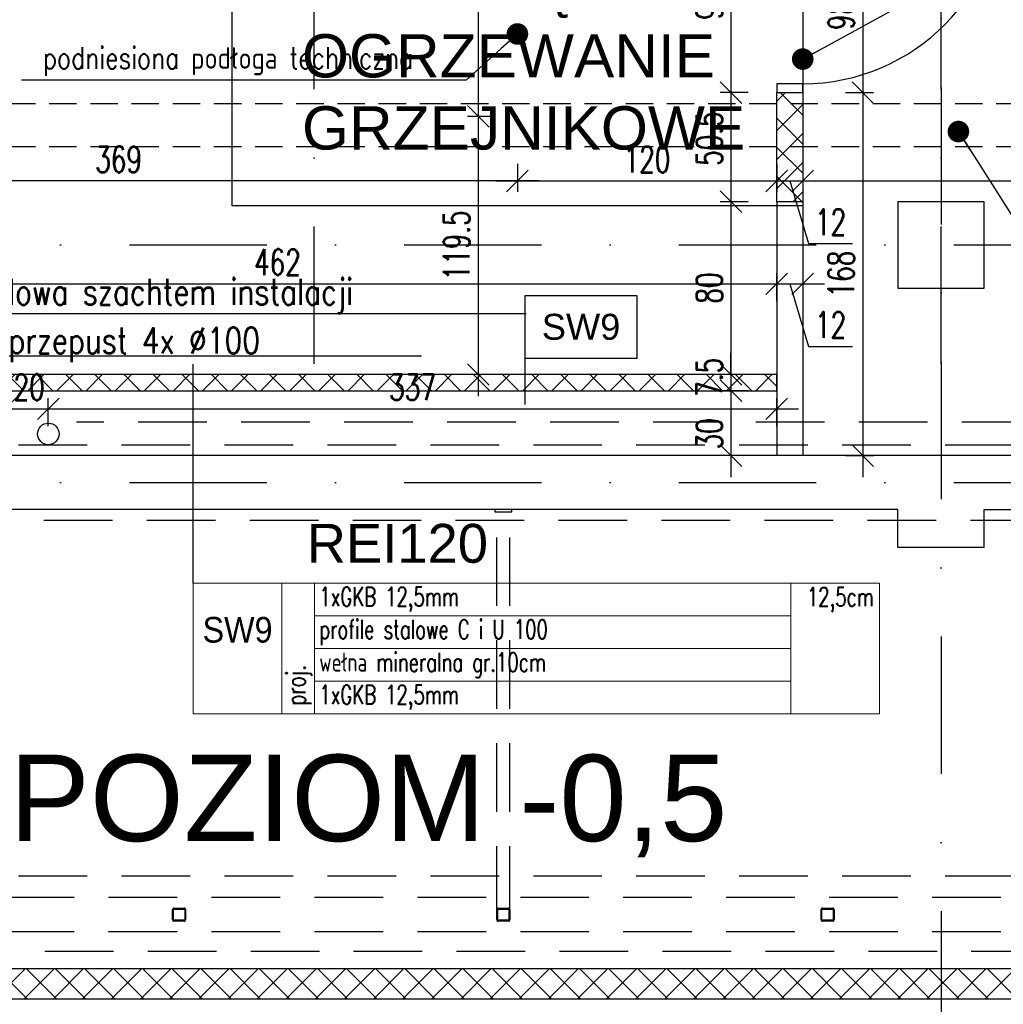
# Model space of a CAD drawing. Header units: centimetres. Extents: x -10702 to 24628, y -4437 to 19798.
# Tile 79 of 92: x 8834 to 9289, y 11959 to 12414. Entities that reach past the tile are written whole.
import ezdxf
from ezdxf.enums import TextEntityAlignment as Align

# ---------------------------------------------------------------- set-up
doc = ezdxf.new("R2010")
doc.units = ezdxf.units.CM
doc.header["$PDMODE"] = 35
doc.header["$PDSIZE"] = 0.1
for name, pattern in [('HIDDEN', [9.525, 6.35, -3.175]), ('Kondygnacja  -0_5$0$HIDDEN', [9.525, 6.35, -3.175]), ('Kondygnacja  -0_5$0$HIDDEN2', [4.7625, 3.175, -1.5875]), ('Osie rzutów$0$DASHDOT2', [12.7, 6.35, -3.175, 0, -3.175]), ('SU Lampy kwadratowe  -1$0$HIDDENX2', [19.05, 12.7, -6.35])]:
    doc.linetypes.add(name, pattern=pattern)
doc.layers.get('0').update_dxf_attribs({"color": 8})
doc.layers.get('DEFPOINTS').update_dxf_attribs({"color": 8})
for name, color, linetype in [('KJP_OPISY WSPÓLNE', 7, 'Continuous'), ('Kondygnacja  -0_5$0$ARCH_GK', 8, 'Continuous'), ('Kondygnacja  -0_5$0$ARCH_INFO_ODPORNOŚĆ OGNIOWA', 8, 'Continuous'), ('Kondygnacja  -0_5$0$ARCH_INFO_OPISY', 8, 'Continuous'), ('Kondygnacja  -0_5$0$ARCH_INFO_OPISY_PRZEGRODY', 8, 'Continuous'), ('Kondygnacja  -0_5$0$ARCH_KONSTR_POWYŻEJ RZUTU', 8, 'Kondygnacja  -0_5$0$HIDDEN'), ('Kondygnacja  -0_5$0$ARCH_KONSTR_POWYŻEJ RZUTU_IST', 8, 'Kondygnacja  -0_5$0$HIDDEN2'), ('Kondygnacja  -0_5$0$ARCH_MUROWANE', 8, 'Continuous'), ('Kondygnacja  -0_5$0$ARCH_MUROWANE_IST', 8, 'Continuous'), ('Kondygnacja  -0_5$0$ARCH_WYPOSAŻENIE_SANITARNE_IST', 8, 'Continuous'), ('Kondygnacja  -0_5$0$ARCH_ŻELBET_IST', 8, 'Continuous'), ('Kondygnacja +0_5$0$ARCH_ŚLUSARKA_DRZWI', 8, 'Continuous'), ('Osie rzutów$0$ARCH_INFO_OSIE_IST', 8, 'Osie rzutów$0$DASHDOT2'), ('Osie rzutów$0$ARCH_INFO_OSIE_OPISY_IST', 8, 'Continuous'), ('Pomieszczenia -05$0$ARCH_INFO_OPISY', 8, 'Continuous'), ('przegrody dla rzutów$0$RYSUNKOWE_XREF', 8, 'Continuous'), ('SW9$0$ARCH_INFO_OPISY', 8, 'Continuous')]:
    doc.layers.add(name, color=color, linetype=linetype)
for name, color, linetype, lineweight in [('Kondygnacja  -0_5$0$ARCH_INFO_WYMIARY', 8, 'Continuous', 9), ('kondygnacja +1_5$0$ARCH_INFO_WYMIARY', 8, 'Continuous', 9), ('SW9$0$ARCH_TABELKA', 8, 'Continuous', 5)]:
    doc.layers.add(name, color=color, linetype=linetype, lineweight=lineweight)
doc.styles.add('Arial', font='arial.ttf')
doc.styles.add('Kondygnacja  -0_5$0$Arial', font='arial.ttf')
doc.styles.add('Kondygnacja  -0_5$0$Romans', font='Romans.shx', dxfattribs={"width": 0.7})
doc.styles.add('Kondygnacja  -0_5$0$Standard', font='txt')
doc.styles.add('Kondygnacja +0$0$ROMANS-50-CM', font='romans.shx', dxfattribs={"width": 0.8, "height": 10})
doc.styles.add('kondygnacja +1_5$0$Romans', font='Romans.shx', dxfattribs={"width": 0.7})
doc.styles.add('Pomieszczenia -05$0$Arial', font='arial.ttf')
doc.styles.add('SW9$0$Arial', font='arial.ttf')
doc.styles.add('SW9$0$Romans', font='Romans.shx')
doc.dimstyles.new('Kondygnacja  -0_5$0$ISO-25', dxfattribs={"dimtxt": 2.5, "dimasz": 2.5, "dimexe": 1.25, "dimexo": 0.625, "dimtad": 1, "dimtxsty": 'Kondygnacja  -0_5$0$Standard', "dimcen": 2.5, "dimadec": 0, "dimazin": 0, "dimtfac": 1, "dimtmove": 0, "dimatfit": 3, "dimfxl": 0, "dimarcsym": 0})
doc.dimstyles.new('Kondygnacja  -0_5$0$Wymiary 1-100', dxfattribs={"dimtxt": 12, "dimasz": 10, "dimexe": 5, "dimexo": 0, "dimgap": 4, "dimtad": 1, "dimrnd": 0.5, "dimzin": 12, "dimdsep": 46, "dimtxsty": 'Kondygnacja  -0_5$0$Romans', "dimblk": 'Kondygnacja  -0_5$0$_Oblique', "dimcen": 10, "dimdle": 10, "dimclrt": 55, "dimazin": 0, "dimtfac": 1, "dimtmove": 1, "dimatfit": 3, "dimfxl": 0, "dimtolj": 1, "dimtzin": 0, "dimarcsym": 0})
doc.dimstyles.new('kondygnacja +1_5$0$Wymiary 1-100', dxfattribs={"dimtxt": 12, "dimasz": 10, "dimexe": 5, "dimexo": 0, "dimgap": 4, "dimtad": 1, "dimrnd": 0.5, "dimzin": 12, "dimdsep": 46, "dimtxsty": 'kondygnacja +1_5$0$Romans', "dimblk": 'kondygnacja +1_5$0$_Oblique', "dimcen": 10, "dimdle": 10, "dimclrt": 55, "dimazin": 0, "dimtfac": 1, "dimtmove": 1, "dimatfit": 3, "dimfxl": 0, "dimtolj": 1, "dimtzin": 0, "dimarcsym": 0})

# ---------------------------------------------------------------- blocks, each defined once
blk = doc.blocks.new('Osie rzutów')
at = {"layer": 'Osie rzutów$0$ARCH_INFO_OSIE_IST', "ltscale": 10}
for p, q in [((8970, 12255), (8970, 14290.38)), ((9260, 12255), (9260, 14290.38)), ((9260, 12510), (9260, 4623.26)), ((4436.04, 12310), (13655, 12310)), ((4436.04, 12200), (13655, 12200))]:
    blk.add_line(p, q, dxfattribs=at)
blk = doc.blocks.new('Kondygnacja  -0_5$0$konstrukcja istniejąca -0.5')
at = {"layer": 'Kondygnacja  -0_5$0$ARCH_KONSTR_POWYŻEJ RZUTU_IST', "ltscale": 10}
for p, q in [((8738, 12217.5), (9781.55, 12217.5)), ((9781.55, 12182.5), (8738, 12182.5))]:
    blk.add_line(p, q, dxfattribs=at)
for points in [[(8738, 12017.89), (9782, 12017.89)], [(9782, 11982.89), (8738, 11982.89)]]:
    blk.add_lwpolyline(points, dxfattribs=at)
blk = doc.blocks.new('Kondygnacja  -0_5$0$wzmocnienie pod bramę -1')
at = {"layer": 'Kondygnacja  -0_5$0$ARCH_KONSTR_POWYŻEJ RZUTU', "ltscale": 5}
for p, q in [((22497.65, 9057.22, 0), (22497.65, 9243.72)), ((22503.65, 9057.22, 0), (22503.65, 9243.72)), ((23254.65, 9065.22, 0), (20950.65, 9065.22, 0)), ((23254.65, 9049.22, 0), (20950.65, 9049.22, 0))]:
    blk.add_line(p, q, dxfattribs=at)
blk.add_lwpolyline([(22496.65, 9243.72), (22504.65, 9243.72), (22504.65, 9244.72), (22496.65, 9244.72)], close=True, dxfattribs=at)
at = {"layer": 'Kondygnacja  -0_5$0$ARCH_KONSTR_POWYŻEJ RZUTU', "ltscale": 5, "elevation": 0}
for points in [[(22348.25, 9054.22, -0.414214), (22347.65, 9054.82), (22347.65, 9059.62, -0.414214), (22348.25, 9060.22), (22353.05, 9060.22, -0.414214), (22353.65, 9059.62), (22353.65, 9054.82, -0.414214), (22353.05, 9054.22)], [(22498.25, 9054.22, -0.414214), (22497.65, 9054.82), (22497.65, 9059.62, -0.414214), (22498.25, 9060.22), (22503.05, 9060.22, -0.414214), (22503.65, 9059.62), (22503.65, 9054.82, -0.414214), (22503.05, 9054.22)], [(22648.25, 9054.22, -0.414214), (22647.65, 9054.82), (22647.65, 9059.62, -0.414214), (22648.25, 9060.22), (22653.05, 9060.22, -0.414214), (22653.65, 9059.62), (22653.65, 9054.82, -0.414214), (22653.05, 9054.22)], [(22348.25, 9054.62, -0.414214), (22348.05, 9054.82), (22348.05, 9059.62, -0.414214), (22348.25, 9059.82), (22353.05, 9059.82, -0.414214), (22353.25, 9059.62), (22353.25, 9054.82, -0.414214), (22353.05, 9054.62)], [(22498.25, 9054.62, -0.414214), (22498.05, 9054.82), (22498.05, 9059.62, -0.414214), (22498.25, 9059.82), (22503.05, 9059.82, -0.414214), (22503.25, 9059.62), (22503.25, 9054.82, -0.414214), (22503.05, 9054.62)], [(22648.25, 9054.62, -0.414214), (22648.05, 9054.82), (22648.05, 9059.62, -0.414214), (22648.25, 9059.82), (22653.05, 9059.82, -0.414214), (22653.25, 9059.62), (22653.25, 9054.82, -0.414214), (22653.05, 9054.62)]]:
    blk.add_lwpolyline(points, format="xyb", close=True, dxfattribs=at)
blk = doc.blocks.new('Kondygnacja  -0_5$0$_Oblique')
at = {"color": 0, "linetype": 'ByBlock', "lineweight": -2}
blk.add_line((-0.5, -0.5), (0.5, 0.5), dxfattribs=at)
blk = doc.blocks.new('*D268')
at = {"layer": 'DEFPOINTS', "color": 0}
for p in [(9260.73, 12380.5), (9162.8, 12330), (9260.73, 12330)]:
    blk.add_point(p, dxfattribs=at)
at = {"layer": 'Kondygnacja  -0_5$0$ARCH_INFO_WYMIARY', "color": 0, "lineweight": -2}
for p, q in [((9162.8, 12390.5), (9162.8, 12320)), ((9170.8, 12380.5), (9157.8, 12380.5)), ((9170.8, 12330), (9157.8, 12330))]:
    blk.add_line(p, q, dxfattribs=at)
at = {"layer": 'Kondygnacja  -0_5$0$ARCH_INFO_WYMIARY', "color": 0, "lineweight": -2, "xscale": 10, "yscale": 10, "zscale": 10}
for p, rotation in [((9162.8, 12380.5), 90), ((9162.8, 12330), 270)]:
    blk.add_blockref('Kondygnacja  -0_5$0$_Oblique', p, dxfattribs=dict(at, rotation=rotation))
at = {"layer": 'Kondygnacja  -0_5$0$ARCH_INFO_WYMIARY', "color": 55, "insert": (9152.8, 12359.19), "char_height": 12, "attachment_point": 5, "rotation": 90, "style": 'Kondygnacja  -0_5$0$Romans'}
blk.add_mtext('\\A1;50.5', dxfattribs=at)
blk = doc.blocks.new('*D269')
at = {"layer": 'DEFPOINTS', "color": 0}
for p in [(9260.73, 12330), (9162.8, 12250), (9184, 12250)]:
    blk.add_point(p, dxfattribs=at)
at = {"layer": 'Kondygnacja  -0_5$0$ARCH_INFO_WYMIARY', "color": 0, "lineweight": -2}
for p, q in [((9162.8, 12340), (9162.8, 12240)), ((9170.8, 12330), (9157.8, 12330)), ((9170.8, 12250), (9157.8, 12250))]:
    blk.add_line(p, q, dxfattribs=at)
at = {"layer": 'Kondygnacja  -0_5$0$ARCH_INFO_WYMIARY', "color": 0, "lineweight": -2, "xscale": 10, "yscale": 10, "zscale": 10}
for p, rotation in [((9162.8, 12330), 90), ((9162.8, 12250), 270)]:
    blk.add_blockref('Kondygnacja  -0_5$0$_Oblique', p, dxfattribs=dict(at, rotation=rotation))
at = {"layer": 'Kondygnacja  -0_5$0$ARCH_INFO_WYMIARY', "color": 55, "insert": (9152.8, 12290), "char_height": 12, "attachment_point": 5, "rotation": 90, "style": 'Kondygnacja  -0_5$0$Romans'}
blk.add_mtext('\\A1;80', dxfattribs=at)
blk = doc.blocks.new('*D273')
at = {"layer": 'DEFPOINTS', "color": 0}
for p in [(9262.63, 12478.5), (9162.8, 12380.5), (9260.73, 12380.5)]:
    blk.add_point(p, dxfattribs=at)
at = {"layer": 'Kondygnacja  -0_5$0$ARCH_INFO_WYMIARY', "color": 0, "lineweight": -2}
for p, q in [((9162.8, 12488.5), (9162.8, 12370.5)), ((9170.8, 12478.5), (9157.8, 12478.5)), ((9170.8, 12380.5), (9157.8, 12380.5))]:
    blk.add_line(p, q, dxfattribs=at)
at = {"layer": 'Kondygnacja  -0_5$0$ARCH_INFO_WYMIARY', "color": 0, "lineweight": -2, "xscale": 10, "yscale": 10, "zscale": 10}
for p, rotation in [((9162.8, 12478.5), 90), ((9162.8, 12380.5), 270)]:
    blk.add_blockref('Kondygnacja  -0_5$0$_Oblique', p, dxfattribs=dict(at, rotation=rotation))
at = {"layer": 'Kondygnacja  -0_5$0$ARCH_INFO_WYMIARY', "color": 55, "insert": (9152.8, 12421.26), "char_height": 12, "attachment_point": 5, "rotation": 90, "style": 'Kondygnacja  -0_5$0$Romans'}
blk.add_mtext('\\A1;98', dxfattribs=at)
blk = doc.blocks.new('Kondygnacja  -0_5$0$_Dot')
at = {"color": 0, "linetype": 'ByBlock', "lineweight": -2}
blk.add_line((-0.5, 0), (-1, 0), dxfattribs=at)
at = {"color": 0, "linetype": 'ByBlock', "const_width": 0.5}
blk.add_lwpolyline([(-0.25, 0, 1), (0.25, 0, 1)], format="xyb", close=True, dxfattribs=at)
blk = doc.blocks.new('*D275')
at = {"layer": 'DEFPOINTS', "color": 0}
for p in [(9184, 12250), (9162.8, 12242.5), (9184, 12242.5)]:
    blk.add_point(p, dxfattribs=at)
at = {"layer": 'Kondygnacja  -0_5$0$ARCH_INFO_WYMIARY', "color": 0, "lineweight": -2}
for p, q in [((9162.8, 12250), (9162.8, 12260)), ((9170.8, 12250), (9157.8, 12250)), ((9162.8, 12250), (9162.8, 12242.5)), ((9170.8, 12242.5), (9157.8, 12242.5)), ((9162.8, 12242.5), (9162.8, 12232.5))]:
    blk.add_line(p, q, dxfattribs=at)
at = {"layer": 'Kondygnacja  -0_5$0$ARCH_INFO_WYMIARY', "color": 0, "lineweight": -2, "xscale": 10, "yscale": 10, "zscale": 10}
for p, rotation in [((9162.8, 12250), 270), ((9162.8, 12242.5), 90)]:
    blk.add_blockref('Kondygnacja  -0_5$0$_Oblique', p, dxfattribs=dict(at, rotation=rotation))
at = {"layer": 'Kondygnacja  -0_5$0$ARCH_INFO_WYMIARY', "color": 55, "insert": (9152.8, 12248.75), "char_height": 12, "attachment_point": 5, "rotation": 90, "style": 'Kondygnacja  -0_5$0$Romans'}
blk.add_mtext('\\A1;7.5', dxfattribs=at)
blk = doc.blocks.new('*D276')
at = {"layer": 'DEFPOINTS', "color": 0}
for p in [(9184, 12242.5), (9162.8, 12212.5), (9260.73, 12212.5)]:
    blk.add_point(p, dxfattribs=at)
at = {"layer": 'Kondygnacja  -0_5$0$ARCH_INFO_WYMIARY', "color": 0, "lineweight": -2}
for p, q in [((9162.8, 12252.5), (9162.8, 12202.5)), ((9170.8, 12242.5), (9157.8, 12242.5)), ((9170.8, 12212.5), (9157.8, 12212.5))]:
    blk.add_line(p, q, dxfattribs=at)
at = {"layer": 'Kondygnacja  -0_5$0$ARCH_INFO_WYMIARY', "color": 0, "lineweight": -2, "xscale": 10, "yscale": 10, "zscale": 10}
for p, rotation in [((9162.8, 12242.5), 90), ((9162.8, 12212.5), 270)]:
    blk.add_blockref('Kondygnacja  -0_5$0$_Oblique', p, dxfattribs=dict(at, rotation=rotation))
at = {"layer": 'Kondygnacja  -0_5$0$ARCH_INFO_WYMIARY', "color": 55, "insert": (9152.8, 12222.55), "char_height": 12, "attachment_point": 5, "rotation": 90, "style": 'Kondygnacja  -0_5$0$Romans'}
blk.add_mtext('\\A1;30', dxfattribs=at)
blk = doc.blocks.new('*D284')
at = {"layer": 'DEFPOINTS', "color": 0}
for p in [(9190.95, 12478.5), (9190.95, 12380.5), (9223.81, 12380.5)]:
    blk.add_point(p, dxfattribs=at)
at = {"layer": 'Kondygnacja  -0_5$0$ARCH_INFO_WYMIARY', "color": 0, "lineweight": -2}
for p, q in [((9223.81, 12488.5), (9223.81, 12370.5)), ((9215.81, 12478.5), (9228.81, 12478.5)), ((9215.81, 12380.5), (9228.81, 12380.5))]:
    blk.add_line(p, q, dxfattribs=at)
at = {"layer": 'Kondygnacja  -0_5$0$ARCH_INFO_WYMIARY', "color": 0, "lineweight": -2, "xscale": 10, "yscale": 10, "zscale": 10}
for p, rotation in [((9223.81, 12478.5), 90), ((9223.81, 12380.5), 270)]:
    blk.add_blockref('Kondygnacja  -0_5$0$_Oblique', p, dxfattribs=dict(at, rotation=rotation))
at = {"layer": 'Kondygnacja  -0_5$0$ARCH_INFO_WYMIARY', "color": 55, "insert": (9213.81, 12416.63), "char_height": 12, "attachment_point": 5, "rotation": 90, "style": 'Kondygnacja  -0_5$0$Romans'}
blk.add_mtext('\\A1;98', dxfattribs=at)
blk = doc.blocks.new('*D285')
at = {"layer": 'DEFPOINTS', "color": 0}
for p in [(9190, 12380.5), (9190, 12212.5), (9223.81, 12212.5)]:
    blk.add_point(p, dxfattribs=at)
at = {"layer": 'Kondygnacja  -0_5$0$ARCH_INFO_WYMIARY', "color": 0, "lineweight": -2}
for p, q in [((9223.81, 12390.5), (9223.81, 12202.5)), ((9215.81, 12380.5), (9228.81, 12380.5)), ((9215.81, 12212.5), (9228.81, 12212.5))]:
    blk.add_line(p, q, dxfattribs=at)
at = {"layer": 'Kondygnacja  -0_5$0$ARCH_INFO_WYMIARY', "color": 0, "lineweight": -2, "xscale": 10, "yscale": 10, "zscale": 10}
for p, rotation in [((9223.81, 12380.5), 90), ((9223.81, 12212.5), 270)]:
    blk.add_blockref('Kondygnacja  -0_5$0$_Oblique', p, dxfattribs=dict(at, rotation=rotation))
at = {"layer": 'Kondygnacja  -0_5$0$ARCH_INFO_WYMIARY', "color": 55, "insert": (9213.81, 12296.5), "char_height": 12, "attachment_point": 5, "rotation": 90, "style": 'Kondygnacja  -0_5$0$Romans'}
blk.add_mtext('\\A1;168', dxfattribs=at)
blk = doc.blocks.new('*D286')
at = {"layer": 'DEFPOINTS', "color": 0}
for p in [(9184, 12291.98), (8722, 12250), (9184, 12250)]:
    blk.add_point(p, dxfattribs=at)
at = {"layer": 'Kondygnacja  -0_5$0$ARCH_INFO_WYMIARY', "color": 0, "lineweight": -2}
for p, q in [((8722, 12283.98), (8722, 12296.98)), ((9184, 12283.98), (9184, 12296.98)), ((8712, 12291.98), (9194, 12291.98))]:
    blk.add_line(p, q, dxfattribs=at)
at = {"layer": 'Kondygnacja  -0_5$0$ARCH_INFO_WYMIARY', "color": 0, "lineweight": -2, "xscale": 10, "yscale": 10, "zscale": 10, "rotation": 180}
blk.add_blockref('Kondygnacja  -0_5$0$_Oblique', (8722, 12291.98), dxfattribs=at)
at = {"layer": 'Kondygnacja  -0_5$0$ARCH_INFO_WYMIARY', "color": 0, "lineweight": -2, "xscale": 10, "yscale": 10, "zscale": 10}
blk.add_blockref('Kondygnacja  -0_5$0$_Oblique', (9184, 12291.98), dxfattribs=at)
at = {"layer": 'Kondygnacja  -0_5$0$ARCH_INFO_WYMIARY', "color": 55, "insert": (8953, 12301.98), "char_height": 12, "attachment_point": 5, "style": 'Kondygnacja  -0_5$0$Romans'}
blk.add_mtext('\\A1;462', dxfattribs=at)
blk = doc.blocks.new('*D287')
at = {"layer": 'DEFPOINTS', "color": 0}
for p in [(9184, 12312.97), (9196, 12312.97), (9196, 12291.98)]:
    blk.add_point(p, dxfattribs=at)
at = {"layer": 'Kondygnacja  -0_5$0$ARCH_INFO_WYMIARY', "color": 0, "lineweight": -2}
for p, q in [((9184, 12299.98), (9184, 12286.98)), ((9196, 12299.98), (9196, 12286.98)), ((9174, 12291.98), (9206, 12291.98)), ((9190, 12291.98), (9198.7, 12262.98)), ((9198.7, 12262.98), (9219.1, 12262.98))]:
    blk.add_line(p, q, dxfattribs=at)
at = {"layer": 'Kondygnacja  -0_5$0$ARCH_INFO_WYMIARY', "color": 0, "lineweight": -2, "xscale": 10, "yscale": 10, "zscale": 10, "rotation": 180}
blk.add_blockref('Kondygnacja  -0_5$0$_Oblique', (9184, 12291.98), dxfattribs=at)
at = {"layer": 'Kondygnacja  -0_5$0$ARCH_INFO_WYMIARY', "color": 0, "lineweight": -2, "xscale": 10, "yscale": 10, "zscale": 10}
blk.add_blockref('Kondygnacja  -0_5$0$_Oblique', (9196, 12291.98), dxfattribs=at)
at = {"layer": 'Kondygnacja  -0_5$0$ARCH_INFO_WYMIARY', "color": 55, "insert": (9208.9, 12272.98), "char_height": 12, "attachment_point": 5, "style": 'Kondygnacja  -0_5$0$Romans'}
blk.add_mtext('\\A1;12', dxfattribs=at)
blk = doc.blocks.new('kondygnacja +1_5$0$_Oblique')
at = {"color": 0, "linetype": 'ByBlock', "lineweight": -2}
blk.add_line((-0.5, -0.5), (0.5, 0.5), dxfattribs=at)
blk = doc.blocks.new('*D291')
at = {"layer": 'DEFPOINTS', "color": 0}
for p in [(8827, 12234.11), (8807, 12222.5), (8827, 12222.5)]:
    blk.add_point(p, dxfattribs=at)
at = {"layer": 'kondygnacja +1_5$0$ARCH_INFO_WYMIARY', "color": 0, "lineweight": -2}
for p, q in [((8807, 12226.11), (8807, 12239.11)), ((8827, 12226.11), (8827, 12239.11)), ((8797, 12234.11), (8837, 12234.11))]:
    blk.add_line(p, q, dxfattribs=at)
at = {"layer": 'kondygnacja +1_5$0$ARCH_INFO_WYMIARY', "color": 0, "lineweight": -2, "xscale": 10, "yscale": 10, "zscale": 10, "rotation": 180}
blk.add_blockref('kondygnacja +1_5$0$_Oblique', (8807, 12234.11), dxfattribs=at)
at = {"layer": 'kondygnacja +1_5$0$ARCH_INFO_WYMIARY', "color": 0, "lineweight": -2, "xscale": 10, "yscale": 10, "zscale": 10}
blk.add_blockref('kondygnacja +1_5$0$_Oblique', (8827, 12234.11), dxfattribs=at)
at = {"layer": 'kondygnacja +1_5$0$ARCH_INFO_WYMIARY', "color": 55, "insert": (8817, 12244.11), "char_height": 12, "attachment_point": 5, "style": 'kondygnacja +1_5$0$Romans'}
blk.add_mtext('\\A1;20', dxfattribs=at)
blk = doc.blocks.new('*D292')
at = {"layer": 'DEFPOINTS', "color": 0}
for p in [(8847, 12234.11), (8827, 12222.5), (8847, 12222.5)]:
    blk.add_point(p, dxfattribs=at)
at = {"layer": 'kondygnacja +1_5$0$ARCH_INFO_WYMIARY', "color": 0, "lineweight": -2}
for p, q in [((8827, 12226.11), (8827, 12239.11)), ((8847, 12226.11), (8847, 12239.11)), ((8817, 12234.11), (8857, 12234.11))]:
    blk.add_line(p, q, dxfattribs=at)
at = {"layer": 'kondygnacja +1_5$0$ARCH_INFO_WYMIARY', "color": 0, "lineweight": -2, "xscale": 10, "yscale": 10, "zscale": 10, "rotation": 180}
blk.add_blockref('kondygnacja +1_5$0$_Oblique', (8827, 12234.11), dxfattribs=at)
at = {"layer": 'kondygnacja +1_5$0$ARCH_INFO_WYMIARY', "color": 0, "lineweight": -2, "xscale": 10, "yscale": 10, "zscale": 10}
blk.add_blockref('kondygnacja +1_5$0$_Oblique', (8847, 12234.11), dxfattribs=at)
at = {"layer": 'kondygnacja +1_5$0$ARCH_INFO_WYMIARY', "color": 55, "insert": (8838.14, 12244.11), "char_height": 12, "attachment_point": 5, "style": 'kondygnacja +1_5$0$Romans'}
blk.add_mtext('\\A1;20', dxfattribs=at)
blk = doc.blocks.new('*D293')
at = {"layer": 'DEFPOINTS', "color": 0}
for p in [(9184, 12234.11), (8847, 12222.5), (9184, 12222.5)]:
    blk.add_point(p, dxfattribs=at)
at = {"layer": 'kondygnacja +1_5$0$ARCH_INFO_WYMIARY', "color": 0, "lineweight": -2}
for p, q in [((8847, 12226.11), (8847, 12239.11)), ((9184, 12226.11), (9184, 12239.11)), ((8837, 12234.11), (9194, 12234.11))]:
    blk.add_line(p, q, dxfattribs=at)
at = {"layer": 'kondygnacja +1_5$0$ARCH_INFO_WYMIARY', "color": 0, "lineweight": -2, "xscale": 10, "yscale": 10, "zscale": 10, "rotation": 180}
blk.add_blockref('kondygnacja +1_5$0$_Oblique', (8847, 12234.11), dxfattribs=at)
at = {"layer": 'kondygnacja +1_5$0$ARCH_INFO_WYMIARY', "color": 0, "lineweight": -2, "xscale": 10, "yscale": 10, "zscale": 10}
blk.add_blockref('kondygnacja +1_5$0$_Oblique', (9184, 12234.11), dxfattribs=at)
at = {"layer": 'kondygnacja +1_5$0$ARCH_INFO_WYMIARY', "color": 55, "insert": (9015.5, 12244.11), "char_height": 12, "attachment_point": 5, "style": 'kondygnacja +1_5$0$Romans'}
blk.add_mtext('\\A1;337', dxfattribs=at)
blk = doc.blocks.new('*D299')
at = {"layer": 'DEFPOINTS', "color": 0}
for p in [(9064, 12489.5), (9045.89, 12369.5), (9064, 12369.5)]:
    blk.add_point(p, dxfattribs=at)
at = {"layer": 'Kondygnacja  -0_5$0$ARCH_INFO_WYMIARY', "color": 0, "lineweight": -2}
for p, q in [((9045.89, 12499.5), (9045.89, 12359.5)), ((9053.89, 12489.5), (9040.89, 12489.5)), ((9053.89, 12369.5), (9040.89, 12369.5))]:
    blk.add_line(p, q, dxfattribs=at)
at = {"layer": 'Kondygnacja  -0_5$0$ARCH_INFO_WYMIARY', "color": 0, "lineweight": -2, "xscale": 10, "yscale": 10, "zscale": 10}
for p, rotation in [((9045.89, 12489.5), 90), ((9045.89, 12369.5), 270)]:
    blk.add_blockref('Kondygnacja  -0_5$0$_Oblique', p, dxfattribs=dict(at, rotation=rotation))
at = {"layer": 'Kondygnacja  -0_5$0$ARCH_INFO_WYMIARY', "color": 55, "insert": (9035.89, 12429.5), "char_height": 12, "attachment_point": 5, "rotation": 90, "style": 'Kondygnacja  -0_5$0$Romans'}
blk.add_mtext('\\A1;120', dxfattribs=at)
blk = doc.blocks.new('*D300')
at = {"layer": 'DEFPOINTS', "color": 0}
for p in [(9064, 12369.5), (9045.89, 12250), (9064, 12250)]:
    blk.add_point(p, dxfattribs=at)
at = {"layer": 'Kondygnacja  -0_5$0$ARCH_INFO_WYMIARY', "color": 0, "lineweight": -2}
for p, q in [((9045.89, 12379.5), (9045.89, 12240)), ((9053.89, 12369.5), (9040.89, 12369.5)), ((9053.89, 12250), (9040.89, 12250))]:
    blk.add_line(p, q, dxfattribs=at)
at = {"layer": 'Kondygnacja  -0_5$0$ARCH_INFO_WYMIARY', "color": 0, "lineweight": -2, "xscale": 10, "yscale": 10, "zscale": 10}
for p, rotation in [((9045.89, 12369.5), 90), ((9045.89, 12250), 270)]:
    blk.add_blockref('Kondygnacja  -0_5$0$_Oblique', p, dxfattribs=dict(at, rotation=rotation))
at = {"layer": 'Kondygnacja  -0_5$0$ARCH_INFO_WYMIARY', "color": 55, "insert": (9035.89, 12309.75), "char_height": 12, "attachment_point": 5, "rotation": 90, "style": 'Kondygnacja  -0_5$0$Romans'}
blk.add_mtext('\\A1;119.5', dxfattribs=at)
blk = doc.blocks.new('*D301')
at = {"layer": 'DEFPOINTS', "color": 0}
for p in [(9064, 12369.5), (9184, 12369.5), (9184, 12339.58)]:
    blk.add_point(p, dxfattribs=at)
at = {"layer": 'Kondygnacja  -0_5$0$ARCH_INFO_WYMIARY', "color": 0, "lineweight": -2}
for p, q in [((9064, 12347.58), (9064, 12334.58)), ((9184, 12347.58), (9184, 12334.58)), ((9054, 12339.58), (9194, 12339.58))]:
    blk.add_line(p, q, dxfattribs=at)
at = {"layer": 'Kondygnacja  -0_5$0$ARCH_INFO_WYMIARY', "color": 0, "lineweight": -2, "xscale": 10, "yscale": 10, "zscale": 10, "rotation": 180}
blk.add_blockref('Kondygnacja  -0_5$0$_Oblique', (9064, 12339.58), dxfattribs=at)
at = {"layer": 'Kondygnacja  -0_5$0$ARCH_INFO_WYMIARY', "color": 0, "lineweight": -2, "xscale": 10, "yscale": 10, "zscale": 10}
blk.add_blockref('Kondygnacja  -0_5$0$_Oblique', (9184, 12339.58), dxfattribs=at)
at = {"layer": 'Kondygnacja  -0_5$0$ARCH_INFO_WYMIARY', "color": 55, "insert": (9124, 12349.58), "char_height": 12, "attachment_point": 5, "style": 'Kondygnacja  -0_5$0$Romans'}
blk.add_mtext('\\A1;120', dxfattribs=at)
blk = doc.blocks.new('*D302')
at = {"layer": 'DEFPOINTS', "color": 0}
for p in [(8695, 12375.5), (9064, 12369.5), (8695, 12339.58)]:
    blk.add_point(p, dxfattribs=at)
at = {"layer": 'Kondygnacja  -0_5$0$ARCH_INFO_WYMIARY', "color": 0, "lineweight": -2}
for p, q in [((8695, 12347.58), (8695, 12334.58)), ((9064, 12347.58), (9064, 12334.58)), ((9074, 12339.58), (8685, 12339.58))]:
    blk.add_line(p, q, dxfattribs=at)
at = {"layer": 'Kondygnacja  -0_5$0$ARCH_INFO_WYMIARY', "color": 0, "lineweight": -2, "xscale": 10, "yscale": 10, "zscale": 10, "rotation": 180}
blk.add_blockref('Kondygnacja  -0_5$0$_Oblique', (8695, 12339.58), dxfattribs=at)
at = {"layer": 'Kondygnacja  -0_5$0$ARCH_INFO_WYMIARY', "color": 0, "lineweight": -2, "xscale": 10, "yscale": 10, "zscale": 10}
blk.add_blockref('Kondygnacja  -0_5$0$_Oblique', (9064, 12339.58), dxfattribs=at)
at = {"layer": 'Kondygnacja  -0_5$0$ARCH_INFO_WYMIARY', "color": 55, "insert": (8879.5, 12349.58), "char_height": 12, "attachment_point": 5, "style": 'Kondygnacja  -0_5$0$Romans'}
blk.add_mtext('\\A1;369', dxfattribs=at)
blk = doc.blocks.new('*D303')
at = {"layer": 'DEFPOINTS', "color": 0}
for p in [(9184, 12369.5), (9196, 12369.5), (9196, 12339.58)]:
    blk.add_point(p, dxfattribs=at)
at = {"layer": 'Kondygnacja  -0_5$0$ARCH_INFO_WYMIARY', "color": 0, "lineweight": -2}
for p, q in [((9184, 12347.58), (9184, 12334.58)), ((9196, 12347.58), (9196, 12334.58)), ((9174, 12339.58), (9206, 12339.58)), ((9190, 12339.58), (9198.7, 12310.58)), ((9198.7, 12310.58), (9219.1, 12310.58))]:
    blk.add_line(p, q, dxfattribs=at)
at = {"layer": 'Kondygnacja  -0_5$0$ARCH_INFO_WYMIARY', "color": 0, "lineweight": -2, "xscale": 10, "yscale": 10, "zscale": 10, "rotation": 180}
blk.add_blockref('Kondygnacja  -0_5$0$_Oblique', (9184, 12339.58), dxfattribs=at)
at = {"layer": 'Kondygnacja  -0_5$0$ARCH_INFO_WYMIARY', "color": 0, "lineweight": -2, "xscale": 10, "yscale": 10, "zscale": 10}
blk.add_blockref('Kondygnacja  -0_5$0$_Oblique', (9196, 12339.58), dxfattribs=at)
at = {"layer": 'Kondygnacja  -0_5$0$ARCH_INFO_WYMIARY', "color": 55, "insert": (9208.9, 12320.58), "char_height": 12, "attachment_point": 5, "style": 'Kondygnacja  -0_5$0$Romans'}
blk.add_mtext('\\A1;12', dxfattribs=at)
blk = doc.blocks.new('*D304')
at = {"layer": 'DEFPOINTS', "color": 0}
for p in [(9196, 12369.5), (9712, 12369.5), (9712, 12339.58)]:
    blk.add_point(p, dxfattribs=at)
at = {"layer": 'Kondygnacja  -0_5$0$ARCH_INFO_WYMIARY', "color": 0, "lineweight": -2}
for p, q in [((9196, 12347.58), (9196, 12334.58)), ((9712, 12347.58), (9712, 12334.58)), ((9186, 12339.58), (9722, 12339.58))]:
    blk.add_line(p, q, dxfattribs=at)
at = {"layer": 'Kondygnacja  -0_5$0$ARCH_INFO_WYMIARY', "color": 0, "lineweight": -2, "xscale": 10, "yscale": 10, "zscale": 10, "rotation": 180}
blk.add_blockref('Kondygnacja  -0_5$0$_Oblique', (9196, 12339.58), dxfattribs=at)
at = {"layer": 'Kondygnacja  -0_5$0$ARCH_INFO_WYMIARY', "color": 0, "lineweight": -2, "xscale": 10, "yscale": 10, "zscale": 10}
blk.add_blockref('Kondygnacja  -0_5$0$_Oblique', (9712, 12339.58), dxfattribs=at)
at = {"layer": 'Kondygnacja  -0_5$0$ARCH_INFO_WYMIARY', "color": 55, "insert": (9454, 12349.58), "char_height": 12, "attachment_point": 5, "style": 'Kondygnacja  -0_5$0$Romans'}
blk.add_mtext('\\A1;516', dxfattribs=at)
blk = doc.blocks.new('SW9')
at = {"layer": 'SW9$0$ARCH_TABELKA'}
blk.add_line((-41322, 3909.5), (-41322, 3629.5), dxfattribs=at)
blk.add_lwpolyline([(-42602, 3909.5), (-41132, 3909.5), (-41132, 3629.5), (-42602, 3629.5)], close=True, dxfattribs=at)
for points in [[(-42412, 3909.5), (-42412, 3629.5)], [(-42342, 3909.5), (-42342, 3629.5)], [(-42342, 3839.5), (-41322, 3839.5)], [(-42342, 3769.5), (-41322, 3769.5)], [(-42342, 3699.5), (-41322, 3699.5)]]:
    blk.add_lwpolyline(points, dxfattribs=at)
at = {"layer": 'SW9$0$ARCH_INFO_OPISY', "style": 'SW9$0$Romans', "width": 0.7}
for s, p in [('1xGKB 12,5mm  ', (-42331.9, 3860.6)), ('profile stalowe C i U 100', (-42331.9, 3790.6)), ('wełna mineralna gr.10cm', (-42332, 3720.2)), ('1xGKB 12,5mm  ', (-42331.9, 3650.6))]:
    blk.add_text(s, height=40.5, dxfattribs=at).set_placement(p)
blk.add_text('12,5cm', height=40.5, dxfattribs=at).set_placement((-41144.3, 3860.2), align=Align.RIGHT)
blk.add_text('proj.', height=40.5, rotation=90, dxfattribs=at).set_placement((-42361.8, 3647.9))
at = {"layer": 'SW9$0$ARCH_INFO_OPISY', "insert": (-42507, 3809.5), "char_height": 55, "width": 190, "attachment_point": 5, "style": 'SW9$0$Arial'}
blk.add_mtext('{\\W0.9;SW9}', dxfattribs=at)

msp = doc.modelspace()

# ---------------------------------------------------------------- hatches: boundary and pattern name
at = {"layer": 'Kondygnacja  -0_5$0$ARCH_GK', "linetype": 'Continuous', "lineweight": -3}
h = msp.add_hatch(dxfattribs=at)
h.set_pattern_fill('ANSI37', color=256, scale=3, style=0)
h.paths.add_polyline_path([(6220, 11975), (6220, 11961), (6471, 11961), (6478.5, 11964.417), (6478.5, 11975)], flags=0)
h.paths.add_polyline_path([(6478.5, 11975), (6478.5, 11964.417), (6486, 11961), (11133.785, 11961), (11139.584, 11975)], flags=0)
at = {"layer": 'Kondygnacja  -0_5$0$ARCH_MUROWANE', "linetype": 'Continuous', "lineweight": -3}
h = msp.add_hatch(dxfattribs=at)
h.set_pattern_fill('ANSI37', color=256, scale=3, style=0)
h.paths.add_polyline_path([(9184, 12330), (9184, 12380.5), (9196, 12380.5), (9196, 12330)])
h = msp.add_hatch(dxfattribs=at)
h.set_pattern_fill('ANSI37', color=256, scale=3, style=0)
h.set_pattern_definition([(45, (0, -3), (-6.735192, 6.735192), []), (135, (0, -3), (-6.735192, -6.735192), [])])
h.paths.add_polyline_path([(8722, 12242.5), (9184, 12242.5), (9184, 12250), (8722, 12250)])

# ---------------------------------------------------------------- linework, layer by layer
at = {"linetype": 'HIDDEN', "ltscale": 5}
msp.add_lwpolyline([(9682.376, 12154.407), (9682.376, 12227.986), (8859.997, 12227.986)], dxfattribs=at)
at = {"layer": 'KJP_OPISY WSPÓLNE', "elevation": 630}
msp.add_lwpolyline([(8932, 12470.607), (9196.078, 12470.607), (9196.078, 12328.148), (8932, 12328.148)], close=True, dxfattribs=at)
at = {"layer": 'Kondygnacja  -0_5$0$ARCH_GK', "linetype": 'Continuous', "lineweight": -3}
for p, q in [((6220, 11975), (11139.584, 11975)), ((6486, 11961), (11133.785, 11961))]:
    msp.add_line(p, q, dxfattribs=at)
for points in [[(9184, 12330), (9184, 12380.5), (9196, 12380.5), (9196, 12330), (9184, 12330)], [(8722, 12250), (8722, 12242.5), (9184, 12242.5), (9184, 12250), (8722, 12250)]]:
    msp.add_lwpolyline(points, dxfattribs=at)
at = {"layer": 'Kondygnacja  -0_5$0$ARCH_INFO_OPISY'}
msp.add_lwpolyline([(8787.642, 12227.5), (8824.456, 12258.612), (9019.625, 12258.612)], dxfattribs=at)
msp.add_circle((8847, 12222.5), 5, dxfattribs=at)
at = {"layer": 'Kondygnacja  -0_5$0$ARCH_INFO_OPISY_PRZEGRODY'}
msp.add_lwpolyline([(9067.46, 12257.613), (9119.46, 12257.613), (9119.46, 12286.413), (9067.46, 12286.413), (9067.46, 12257.613)], close=True, dxfattribs=at)
for points in [[(9067.46, 12257.613), (9067.46, 12236.148)], [(8914.028, 12153.385), (8914.028, 12254.764)]]:
    msp.add_lwpolyline(points, dxfattribs=at)
at = {"layer": 'Kondygnacja  -0_5$0$ARCH_MUROWANE_IST', "ltscale": 4}
for p, q in [((9184, 12330), (9184, 12212.5)), ((9196, 12330), (9196, 12212.5))]:
    msp.add_line(p, q, dxfattribs=at)
at = {"layer": 'Kondygnacja  -0_5$0$ARCH_WYPOSAŻENIE_SANITARNE_IST', "linetype": 'SU Lampy kwadratowe  -1$0$HIDDENX2'}
for points in [[(8695, 12375.5), (10070.5, 12375.5)], [(8695, 12355.5), (10050.5, 12355.5)]]:
    msp.add_lwpolyline(points, dxfattribs=at)
at = {"layer": 'Kondygnacja  -0_5$0$ARCH_ŻELBET_IST', "ltscale": 4}
for p, q in [((9832, 12212.5), (8688, 12212.5)), ((9240, 12187.5), (8688, 12187.5)), ((9240, 12170), (9240, 12187.5)), ((9280, 12170), (9280, 12187.5)), ((9280, 12170), (9240, 12170))]:
    msp.add_line(p, q, dxfattribs=at)
msp.add_lwpolyline([(9240, 12290), (9280, 12290), (9280, 12330), (9240, 12330)], close=True, dxfattribs=at)
msp.add_lwpolyline([(9240, 12290), (9280, 12290), (9280, 12330), (9240, 12330)], close=True, dxfattribs=at)
msp.add_lwpolyline([(9240, 12290), (9280, 12290), (9280, 12330), (9240, 12330)], close=True, dxfattribs=at)
msp.add_lwpolyline([(9280, 12187.5), (9832, 12187.5)], dxfattribs=at)
at = {"layer": 'Kondygnacja +0_5$0$ARCH_ŚLUSARKA_DRZWI', "linetype": 'Continuous', "lineweight": -3}
msp.add_lwpolyline([(9184, 12384.5), (9184, 12380.5), (9196, 12380.5), (9196, 12384.5)], close=True, dxfattribs=at)
msp.add_arc((9195.5, 12478), 93.501, 270.30639, 89.69361, dxfattribs=at)

# ---------------------------------------------------------------- block references
at = {"layer": 'Kondygnacja  -0_5$0$ARCH_KONSTR_POWYŻEJ RZUTU'}
for name, p in [('Kondygnacja  -0_5$0$konstrukcja istniejąca -0.5', (0, 0)), ('Kondygnacja  -0_5$0$wzmocnienie pod bramę -1', (-13443.153, 2942.777))]:
    msp.add_blockref(name, p, dxfattribs=at)
at = {"layer": 'Osie rzutów$0$ARCH_INFO_OSIE_OPISY_IST'}
msp.add_blockref('Osie rzutów', (0, 0), dxfattribs=at)
at = {"layer": 'przegrody dla rzutów$0$RYSUNKOWE_XREF', "xscale": 0.2160000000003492, "yscale": 0.2160000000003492, "zscale": 0.216}
msp.add_blockref('SW9', (18116.053, 11308.931), dxfattribs=at)

# ---------------------------------------------------------------- texts
at = {"layer": 'KJP_OPISY WSPÓLNE', "insert": (8964.349, 12440.908, 1854.21), "char_height": 20.02, "width": 294.26643, "attachment_point": 1, "style": 'Arial'}
msp.add_mtext('ISTNIEJĄCE OGRZEWANIE GRZEJNIKOWE ', dxfattribs=at)
at = {"layer": 'Kondygnacja  -0_5$0$ARCH_INFO_ODPORNOŚĆ OGNIOWA', "insert": (9008.479, 12186.738), "char_height": 18, "width": 53.33252, "attachment_point": 5, "style": 'Kondygnacja  -0_5$0$Arial'}
msp.add_mtext('\\PREI120', dxfattribs=at)
at = {"layer": 'Kondygnacja  -0_5$0$ARCH_INFO_OPISY', "char_height": 12, "attachment_point": 7, "style": 'Kondygnacja +0$0$ROMANS-50-CM'}
for s, insert, width in [('{\\H0.8333x;podniesiona podłoga techniczna}', (8844.497, 12388.216), 266.00877), ('Zabudowa szachtem instalacji', (8792.128, 12278.319), 266.00877), ('przepust 4x %%C100', (8828.525, 12255.771, 1032), 431.21821)]:
    msp.add_mtext(s, dxfattribs=dict(at, insert=insert, width=width))
at = {"layer": 'Kondygnacja  -0_5$0$ARCH_INFO_OPISY_PRZEGRODY', "insert": (9093.46, 12272.013), "char_height": 12, "width": 52, "attachment_point": 5, "style": 'Kondygnacja  -0_5$0$Arial'}
msp.add_mtext('SW9', dxfattribs=at)
at = {"layer": 'Pomieszczenia -05$0$ARCH_INFO_OPISY', "insert": (8995.03, 12050.309), "char_height": 40, "width": 1987.33574, "attachment_point": 5, "style": 'Pomieszczenia -05$0$Arial'}
msp.add_mtext('POZIOM -0,5', dxfattribs=at)

# ---------------------------------------------------------------- dimensions: what is measured, and where the dimension line sits
at = {"layer": 'Kondygnacja  -0_5$0$ARCH_INFO_WYMIARY'}
for base, p1, p2, picture, middle in [((9045.889, 12369.5), (9064, 12489.5), (9064, 12369.5), '*D299', (9035.889, 12429.5)), ((9223.809, 12212.5), (9190, 12380.5), (9190, 12212.5), '*D285', (9213.809, 12296.5)), ((9045.889, 12250), (9064, 12369.5), (9064, 12250), '*D300', (9035.889, 12309.75)), ((9162.795, 12250), (9260.728, 12330), (9184, 12250), '*D269', (9152.795, 12290))]:
    dim = msp.add_linear_dim(base=base, p1=p1, p2=p2, angle=90, dimstyle='Kondygnacja  -0_5$0$Wymiary 1-100', dxfattribs=at)
    dim.commit()
    dim.dimension.update_dxf_attribs({"geometry": picture, "text_midpoint": middle})
for base, p1, p2, picture, middle in [((9162.795, 12380.5), (9262.628, 12478.5), (9260.728, 12380.5), '*D273', (9162.795, 12421.258)), ((9223.809, 12380.5), (9190.95, 12478.5), (9190.95, 12380.5), '*D284', (9223.809, 12416.63)), ((9162.795, 12330), (9260.728, 12380.5), (9260.728, 12330), '*D268', (9162.795, 12359.193)), ((9162.795, 12242.5), (9184, 12250), (9184, 12242.5), '*D275', (9162.795, 12248.75)), ((9162.795, 12212.5), (9184, 12242.5), (9260.728, 12212.5), '*D276', (9162.795, 12222.548))]:
    dim = msp.add_linear_dim(base=base, p1=p1, p2=p2, angle=90, dimstyle='Kondygnacja  -0_5$0$Wymiary 1-100', dxfattribs=at)
    dim.commit()
    dim.dimension.update_dxf_attribs({"geometry": picture, "text_midpoint": middle, "dimtype": 160})
for base, p1, p2, picture, middle in [((8695, 12339.58), (9064, 12369.5), (8695, 12375.5), '*D302', (8879.5, 12349.58)), ((9184, 12339.58), (9064, 12369.5), (9184, 12369.5), '*D301', (9124, 12349.58)), ((9196, 12339.58), (9184, 12369.5), (9196, 12369.5), '*D303', (9202.7, 12320.58)), ((9712, 12339.58), (9196, 12369.5), (9712, 12369.5), '*D304', (9454, 12349.58)), ((9184, 12291.978), (8722, 12250), (9184, 12250), '*D286', (8953, 12301.978)), ((9196, 12291.978), (9184, 12312.966), (9196, 12312.966), '*D287', (9202.7, 12272.978))]:
    dim = msp.add_linear_dim(base=base, p1=p1, p2=p2, dimstyle='Kondygnacja  -0_5$0$Wymiary 1-100', dxfattribs=at)
    dim.commit()
    dim.dimension.update_dxf_attribs({"geometry": picture, "text_midpoint": middle})
at = {"layer": 'kondygnacja +1_5$0$ARCH_INFO_WYMIARY'}
for base, p1, p2, picture, middle in [((8827, 12234.115), (8807, 12222.5), (8827, 12222.5), '*D291', (8817, 12234.115)), ((8847, 12234.115), (8827, 12222.5), (8847, 12222.5), '*D292', (8838.137, 12234.115))]:
    dim = msp.add_linear_dim(base=base, p1=p1, p2=p2, dimstyle='kondygnacja +1_5$0$Wymiary 1-100', dxfattribs=at)
    dim.commit()
    dim.dimension.update_dxf_attribs({"geometry": picture, "text_midpoint": middle, "dimtype": 160})
dim = msp.add_linear_dim(base=(9184, 12234.115), p1=(8847, 12222.5), p2=(9184, 12222.5), dimstyle='kondygnacja +1_5$0$Wymiary 1-100', dxfattribs=at)
dim.commit()
dim.dimension.update_dxf_attribs({"geometry": '*D293', "text_midpoint": (9015.5, 12244.115)})

# ---------------------------------------------------------------- leaders
at = {"layer": 'Kondygnacja  -0_5$0$ARCH_INFO_OPISY'}
for points in [[(9196, 12396.01), (9293.311, 12449.287), (9554.651, 12449.287)], [(9064, 12407.636), (9040.248, 12386.242), (8834.589, 12386.242)], [(9268.015, 12362.462), (9310.813, 12294.945), (9549.419, 12294.945)], [(8770.292, 12250), (8792.128, 12278.319), (9068.045, 12278.319)]]:
    msp.add_leader(points, dimstyle='Kondygnacja  -0_5$0$ISO-25', override={"dimscale": 5, "dimasz": 2, "dimtad": 0, "dimldrblk": 'Kondygnacja  -0_5$0$_Dot'}, dxfattribs=at)

doc.saveas('drawing.dxf')
